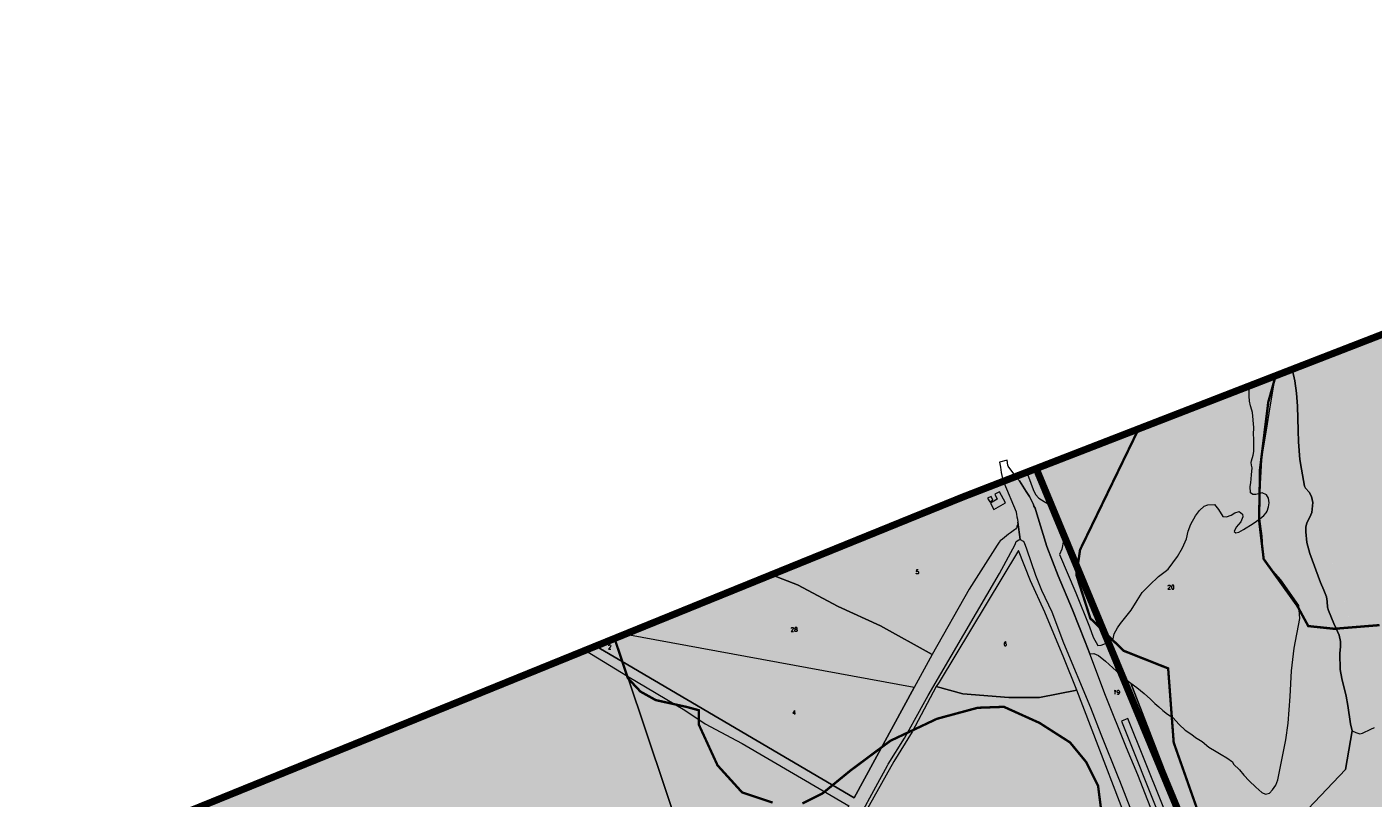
# Model space of a CAD drawing. Header units: metres. Extents: x 578835 to 593571, y 248557 to 255108.
# Tile 197 of 251: x 588117 to 589256, y 254449 to 255101. Entities that reach past the tile are written whole.
import ezdxf

# ---------------------------------------------------------------- set-up
doc = ezdxf.new("R2010")
doc.units = ezdxf.units.M
doc.linetypes.add('CACHEX2', pattern=[0.75, 0.5, -0.25])
doc.linetypes.add('SOLID_LINE', pattern=[0])
for name, color, linetype, lineweight in [('Cad-BATIMENT_BATI_LEGER13', 7, 'SOLID_LINE', 0), ('Cad-HYDROGRAPHI_COURS_D_EAU28', 5, 'SOLID_LINE', 0), ('Cad-PARCELLAIRE_PARCELLE1', 250, 'SOLID_LINE', 0), ('Cad-RESEAU_ROUT_LIMITE_DE_VOIE_P23', 8, 'SOLID_LINE', 0), ('Cad-TOPONYMIE_NUMERO_DE_PARCELL182', 250, 'SOLID_LINE', 0), ('EBC', 114, 'Continuous', 53), ('EBC hachures', 114, 'Continuous', 18), ('PLU', 7, 'CACHEX2', 5), ('PPRI global - contour', 152, 'Continuous', 5), ('PPRI global - hachures', 152, 'Continuous', 5)]:
    doc.layers.add(name, color=color, linetype=linetype, lineweight=lineweight)
doc.styles.add('TEXTSTYLE_45_11', font='txt.shx', dxfattribs={"oblique": 50})
pattern_1 = [(0, (0, 0), (0, 48), []), (90, (0, 0), (-48, 3e-15), []), (90, (6, 0), (-48, 3e-15), [-21, 6, -21]), (90, (42, 0), (-48, 3e-15), [-21, 6, -21]), (0, (0, 6), (0, 48), [-21, 6, -21]), (0, (0, 42), (0, 48), [-21, 6, -21]), (90, (6.6, 0), (-48, 3e-15), [-18, 3, -6, 3, -18]), (90, (41.4, 0), (-48, 3e-15), [-18, 3, -6, 3, -18]), (90, (7.2, 0), (-48, 3e-15), [-16.2, 1.8, -12, 1.8, -16.2]), (90, (40.8, 0), (-48, 3e-15), [-16.2, 1.8, -12, 1.8, -16.2]), (90, (7.8, 0), (-48, 3e-15), [-15, 1.2, -15.6, 1.2, -15]), (90, (40.2, 0), (-48, 3e-15), [-15, 1.2, -15.6, 1.2, -15]), (90, (8.4, 0), (-48, 3e-15), [-14.4, 0.6, -18, 0.6, -14.4]), (90, (39.6, 0), (-48, 3e-15), [-14.4, 0.6, -18, 0.6, -14.4]), (90, (9, 0), (-48, 3e-15), [-13.5, 0.6, -19.8, 0.6, -13.5]), (90, (39, 0), (-48, 3e-15), [-13.5, 0.6, -19.8, 0.6, -13.5]), (90, (9.6, 0), (-48, 3e-15), [-12.6, 0.6, -21.6, 0.6, -12.6]), (90, (38.4, 0), (-48, 3e-15), [-12.6, 0.6, -21.6, 0.6, -12.6]), (90, (10.2, 0), (-48, 3e-15), [-12, 0.6, -22.8, 0.6, -12]), (90, (37.8, 0), (-48, 3e-15), [-12, 0.6, -22.8, 0.6, -12]), (90, (10.8, 0), (-48, 3e-15), [-11.4, 0.3, -24.6, 0.3, -11.4]), (90, (37.2, 0), (-48, 3e-15), [-11.4, 0.3, -24.6, 0.3, -11.4]), (90, (11.28, 0), (-48, 3e-15), [-11.22, 0, -25.56, 0, -11.22]), (90, (36.72, 0), (-48, 3e-15), [-11.22, 0, -25.56, 0, -11.22]), (0, (0, 6.6), (0, 48), [-18, 3, -6, 3, -18]), (0, (0, 41.4), (0, 48), [-18, 3, -6, 3, -18]), (0, (0, 7.2), (0, 48), [-16.2, 1.8, -12, 1.8, -16.2]), (0, (0, 40.8), (0, 48), [-16.2, 1.8, -12, 1.8, -16.2]), (0, (0, 7.8), (0, 48), [-15, 1.2, -15.6, 1.2, -15]), (0, (0, 40.2), (0, 48), [-15, 1.2, -15.6, 1.2, -15]), (0, (0, 8.4), (0, 48), [-14.4, 0.6, -18, 0.6, -14.4]), (0, (0, 39.6), (0, 48), [-14.4, 0.6, -18, 0.6, -14.4]), (0, (0, 9), (0, 48), [-13.5, 0.6, -19.8, 0.6, -13.5]), (0, (0, 39), (0, 48), [-13.5, 0.6, -19.8, 0.6, -13.5]), (0, (0, 9.6), (0, 48), [-12.6, 0.6, -21.6, 0.6, -12.6]), (0, (0, 38.4), (0, 48), [-12.6, 0.6, -21.6, 0.6, -12.6]), (0, (0, 10.2), (0, 48), [-12, 0.6, -22.8, 0.6, -12]), (0, (0, 37.8), (0, 48), [-12, 0.6, -22.8, 0.6, -12]), (0, (0, 10.8), (0, 48), [-11.4, 0.3, -24.6, 0.3, -11.4]), (0, (0, 37.2), (0, 48), [-11.4, 0.3, -24.6, 0.3, -11.4])]

msp = doc.modelspace()

# ---------------------------------------------------------------- hatches: boundary and pattern name
at = {"layer": 'EBC hachures'}
h = msp.add_hatch(dxfattribs=at)
h.set_pattern_fill('EBC', color=256, scale=6, style=0, pattern_type=2)
h.set_pattern_definition(pattern_1)
h.paths.add_polyline_path([(589056.6, 254759), (589008, 254658.7), (589004.9, 254637.5), (589016.7, 254600.7), (589044.9, 254573.3), (589082.5, 254558.4), (589087.2, 254495.7), (589111.5, 254426.7), (589144.5, 254364), (589177.4, 254297.9), (589215.1, 254261.1), (589247.2, 254232.1), (589260.6, 254225.1), (589546.8, 254307.4), (589544.4, 254411.6), (589526.4, 254490), (589487.2, 254562.9), (589455, 254595.8), (589420.5, 254614.6), (589385.2, 254615.4), (589320.2, 254606.8), (589261.3, 254595), (589222.9, 254591.9), (589201, 254594.2), (589191.6, 254611.5), (589163.3, 254650.9), (589159.4, 254683.9), (589160.2, 254727), (589167.2, 254783.7), (589173.3, 254805.4)])
h = msp.add_hatch(dxfattribs=at)
h.set_pattern_fill('EBC', color=256, scale=6, style=0, pattern_type=2)
h.set_pattern_definition(pattern_1)
h.paths.add_polyline_path([(588121.3, 254383.5), (588125.7, 254319.1), (588201.4, 254252.4), (588306.2, 254234.1), (588319.1, 254204.7), (588329.9, 254197.6), (588366.4, 254185.4), (588387.9, 254175.4), (588400.8, 254166.8), (588408.7, 254157.5), (588409.4, 254147.4), (588395.8, 254102.7), (588371.4, 254053.3), (588358.5, 254017.5), (588356.4, 254000.3), (588367.1, 253975.2), (588382.2, 253950.2), (588392.2, 253932.3), (588405.1, 253924.4), (588420.9, 253921.5), (588442.4, 253927.2), (588466, 253945.1), (588489, 253968.1), (588507.6, 253994.6), (588524.1, 254017.5), (588530.5, 254025.4), (588542, 254024.7), (588592.9, 254000.3), (588605.8, 253986.7), (588604.3, 253970.2), (588597.9, 253950.2), (588594.3, 253934.4), (588592.2, 253917.9), (588592.9, 253901.5), (588605, 253888.6), (588617.9, 253882.1), (588640.9, 253880.7), (588664.5, 253886.4), (588688.9, 253901.5), (588719, 253948), (588767.7, 254035.4), (588805.2, 254112.2), (588833.9, 254168), (588845.3, 254197.4), (588869, 254182.4), (588896.2, 254172.3), (588926.3, 254171.6), (588947.1, 254183.1), (588957.1, 254189.5), (588968.6, 254190.2), (588988.7, 254185.9), (589003.7, 254180.9), (589006.6, 254183.1), (589002.3, 254201), (588987.2, 254265.4), (589010.3, 254337.5), (589024.6, 254387.6), (589026.7, 254432), (589023.2, 254459.3), (589013.1, 254479.3), (588999.5, 254495.8), (588973.7, 254512.3), (588943.6, 254525.9), (588921.4, 254525.1), (588887, 254515.8), (588847.6, 254497.2), (588813.9, 254472.1), (588790.3, 254452.8), (588773.1, 254444.2), (588748, 254444.9), (588722.2, 254453.5), (588701.4, 254476.4), (588685.6, 254510.8), (588685.6, 254523), (588674.9, 254525.9), (588649.1, 254531.6), (588636.2, 254538.8), (588625.5, 254550.2), (588614.7, 254582.5)])
at = {"layer": 'PPRI global - hachures', "ltscale": 0.4}
h = msp.add_hatch(dxfattribs=at)
h.set_pattern_fill('ANSI36', color=256, scale=2, style=0)
h.paths.add_polyline_path([(589867.7, 254209.5), (589862.1, 254225.8), (589839.1, 254252.1), (589793.7, 254331.7), (589779.7, 254358.1), (589761.7, 254405.7), (589751.6, 254441), (589748.3, 254471.9), (589752.2, 254483.6), (589766.8, 254495.4), (589774.6, 254507.5), (589774.6, 254515.9), (589773.5, 254528.8), (589766.8, 254553.5), (589753.3, 254574.2), (589734.8, 254597.8), (589712.9, 254614), (589679.3, 254634.2), (589664.2, 254642.1), (589645.1, 254653.8), (589631.1, 254669.5), (589626, 254696.6), (589626, 254714.5), (589629.4, 254729.1), (589637.3, 254742.6), (589650.1, 254759.4), (589671.5, 254776.2), (589678.2, 254782.4), (589691.1, 254798.1), (589702.9, 254802), (589728.7, 254801.4), (589751.1, 254794.7), (589772.4, 254786.9), (589785.3, 254776.2), (589792, 254762.2), (589790.9, 254745.4), (589781.9, 254730.8), (589769, 254728.6), (589762.3, 254719), (589764.5, 254710.1), (589776.3, 254706.7), (589795.4, 254703.9), (589800.4, 254690.4), (589804.4, 254676.4), (589820.1, 254670.8), (589835.2, 254679.8), (589854.3, 254699.4), (589866.6, 254731.4), (589871.1, 254763.3), (589863.8, 254799.2), (589853.7, 254829.5), (589841.4, 254852.4), (589817.8, 254868.1), (589798.2, 254882.2), (589788.7, 254913), (589788.1, 254932.6), (589796.5, 254952.2), (589807.2, 254965.1), (589820.1, 254976.3), (589835.2, 254989.8), (589849.8, 254992.6), (589862.1, 254990.3), (589872.8, 254979.7), (589872.8, 254966.2), (589861.6, 254953.9), (589860.4, 254941), (589863.8, 254924.2), (589877.3, 254910.2), (589891.8, 254902.9), (589908.1, 254891.1), (589921.6, 254879.9), (589938.4, 254878.8), (589955.2, 254875.4), (589979.9, 254862.5), (589989.4, 254853), (589999.5, 254842.9), (590009.1, 254836.2), (590030.4, 254836.2), (590070.2, 254842.4), (590082.5, 254844), (590079.3, 254858.5), (590075.1, 254875.1), (590073.2, 254890.5), (590067.9, 254908.9), (590060, 254935.8), (590057.9, 254947), (590055.5, 254958.2), (590054.2, 254970.8), (590052.9, 254978.6), (590046.4, 254997.3), (590033.6, 255034.8), (590023.9, 255060.8), (590021.7, 255066.5), (590015.1, 255080.1), (590006.8, 255091.4), (589999.4, 255100.9), (589954.6, 255082.4), (589909.7, 255061.1), (589876.1, 255040.9), (589829.5, 255015.1), (589812.1, 255000), (589802, 254978.7), (589777.9, 254947.3), (589754.3, 254925.4), (589733, 254912.5), (589718.4, 254901.3), (589707.2, 254877.7), (589696.4, 254864.8), (589665.6, 254857.5), (589646, 254862), (589631.8, 254871.1), (589625.1, 254876.2), (589594.9, 254899.6), (589546.1, 254936.7), (589528.6, 254939.6), (589485.7, 254935.7), (589455.4, 254930.8), (589457.4, 254917.2), (589271.4, 254843.8), (589174.9, 254806), (589453.4, 253864), (589983.4, 253879.6), (589972.6, 253909.1), (589973.1, 253938.2), (589964.7, 253960.6), (589907, 254046), (589873.9, 254088.1), (589868.3, 254111.6), (589873.9, 254171)])
h = msp.add_hatch(dxfattribs=at)
h.set_pattern_fill('ANSI36', color=256, scale=2, style=0)
h.paths.add_polyline_path([(589174.9, 254806), (589151, 254796.7), (588963.2, 254723.3), (588954.5, 254719.8), (588943.4, 254715.7), (588908.5, 254703.2), (588747.7, 254637.3), (588589.7, 254573.5), (588279.6, 254448.5), (589122.4, 251542), (589138.7, 251513), (589171.3, 251455), (589193.6, 251424.6), (589233.9, 251391), (589273.8, 251366.9), (589337.3, 251340.8), (589394.7, 251328.3), (589463.6, 251326.5), (589513.8, 251321.5), (589542.5, 251312.5), (589608.2, 251277.8), (589667.1, 251229.3), (589707.9, 251182.7), (589731.7, 251146.1), (589747.7, 251104.1), (589752.8, 251068.8), (589745.2, 251030.6), (589732.9, 250993.4), (589727.9, 250967.9), (589723.1, 250940.2), (589724.2, 250904.7), (589731.5, 250866.9), (589738, 250832), (589745.4, 250770.1), (589757.1, 250723.2), (589777.6, 250676.7), (589796.5, 250646.4), (589828.8, 250599.6), (589860.6, 250570.8), (589905.8, 250554.4), (589924.6, 250548.6), (589970.1, 250523.2), (590008.4, 250516.6), (590074.3, 250518.1), (590109.2, 250520.6), (590171.7, 250535.4), (590207.1, 250548.9), (590248, 250578.6), (590276.8, 250605.4), (590328.3, 250668.7), (590365.2, 250682.1), (590386.8, 250695.2), (590389.5, 250697.5)])

# ---------------------------------------------------------------- linework, layer by layer
at = {"layer": 'Cad-BATIMENT_BATI_LEGER13'}
for points in [[(588944.9, 254698.3), (588939.9, 254707.8), (588935.9, 254705.8), (588938, 254701.6), (588932.2, 254698.2), (588935.1, 254692.8), (588944.9, 254698.3), (588944.9, 254698.3)], [(588944.9, 254698.3), (588939.9, 254707.8), (588935.9, 254705.8), (588938, 254701.6), (588932.2, 254698.2), (588935.1, 254692.8), (588944.9, 254698.3), (588944.9, 254698.3)], [(588934.3, 254700.7), (588932.8, 254703.7), (588929.8, 254702.3), (588931.6, 254699.2), (588934.3, 254700.7), (588934.3, 254700.7)], [(588934.3, 254700.7), (588932.8, 254703.7), (588929.8, 254702.3), (588931.6, 254699.2), (588934.3, 254700.7), (588934.3, 254700.7)]]:
    msp.add_lwpolyline(points, close=True, dxfattribs=at)
at = {"layer": 'Cad-HYDROGRAPHI_COURS_D_EAU28'}
for points in [[(589271.4, 254843.8), (589187.4, 254810.9), (589187.6, 254810.3), (589189.6, 254801.6), (589191, 254791.1), (589192, 254780.2), (589192.5, 254759.5), (589192.8, 254750), (589194, 254735.1), (589195.2, 254727), (589197.8, 254712.4), (589198.7, 254710.7), (589201.8, 254707.4), (589203.8, 254703.7), (589205, 254698.8), (589204.1, 254690.3), (589202.2, 254686.4), (589201.1, 254684.4), (589199.8, 254681.3), (589198.9, 254678.1), (589198.9, 254674), (589199.9, 254664.8), (589202.2, 254655.5), (589211.4, 254631), (589214.3, 254624.5), (589216.5, 254618.9), (589217.1, 254615), (589217.4, 254610.3), (589218, 254607.5), (589222.6, 254596.4), (589227.1, 254586.4), (589228.4, 254581.2), (589228.3, 254576.9), (589227.7, 254570.9), (589228, 254557.4), (589229.5, 254550), (589233.1, 254535), (589234.4, 254526.9), (589236.6, 254511.6), (589238.2, 254505.5), (589241.2, 254504.1), (589244.5, 254503.2), (589246.8, 254503.5), (589253.9, 254506.9), (589256.9, 254508.3)], [(589073.9, 254425), (589056.9, 254468.3), (589047.3, 254491.1), (589029.6, 254535.6), (589016.3, 254570.8), (589012.3, 254580.8), (589001.7, 254608), (588989.6, 254636.6), (588980, 254661.4), (588971.4, 254689), (588969.9, 254693.9), (588968.8, 254695.7), (588968.5, 254697), (588965.1, 254703.7), (588962.5, 254708.1), (588956.9, 254717.1), (588954.5, 254719.7), (588947.3, 254729.3), (588947, 254730.3), (588946.3, 254734.4), (588939.9, 254732.9), (588940.7, 254728.6), (588941.3, 254724.1), (588942.5, 254719), (588943.4, 254715.6), (588953.9, 254690.8), (588954.2, 254688.4), (588954.4, 254687.1), (588954.4, 254687.1), (588954.4, 254687.1), (588954.5, 254686.7), (588955.1, 254684.6), (588955.5, 254682.1), (588957.4, 254667.4), (588959.8, 254666), (588960.6, 254664.9), (588962.6, 254659.5), (588970.3, 254637.3), (588975.4, 254624.6), (588984, 254606.1), (588994.1, 254579.9), (589016.7, 254525.3), (589025.7, 254502.8), (589040.6, 254465.7), (589041.4, 254463.5), (589121.1, 254257.7)], [(588812.8, 254416.7), (588833.7, 254455.2), (588845.2, 254476.3), (588845.8, 254477.3), (588859.4, 254499.5), (588866.4, 254511.6), (588866.7, 254512.1), (588879.4, 254535.5), (588939.8, 254638.6), (588953, 254663.2), (588954, 254665.7), (588956.3, 254667.2), (588957.4, 254667.4), (588955.5, 254682.1), (588955.3, 254681.2), (588955.3, 254680.4), (588954.6, 254678.3), (588954.5, 254677.7), (588954.2, 254677.4), (588953.4, 254676.1), (588952.5, 254675.5), (588949.2, 254673.1), (588947.6, 254671.9), (588942.5, 254667.8), (588940.4, 254666.3), (588939.5, 254665.2), (588937.9, 254662.5), (588914.3, 254625.5), (588883, 254570.2), (588867.8, 254542.2), (588816.9, 254449), (588620.8, 254564.1), (588599, 254576.9), (588589.6, 254573.4), (588625.3, 254551.7), (588673.6, 254523.2), (588691, 254511.5), (588717.4, 254497.5), (588722.1, 254494.8), (588812.5, 254442.1)]]:
    msp.add_lwpolyline(points, dxfattribs=at)
msp.add_lwpolyline([(589151, 254796.7), (588963.2, 254723.3), (588964.4, 254720.3), (588968.4, 254709.8), (588970.4, 254705.6), (588973, 254702.3), (588977.5, 254699.5), (588981.1, 254697.6), (588985, 254694), (588986.9, 254690.4), (588988.1, 254687.2), (588990.4, 254680.3), (588993.9, 254666.5), (588992.6, 254659.1), (588990.6, 254654.8), (589004.4, 254622.4), (589015.9, 254593.5), (589019.2, 254584.7), (589022.9, 254577.7), (589025.8, 254578), (589030.9, 254579.9), (589033.5, 254581.4), (589036, 254583.5), (589036.9, 254587.7), (589039.7, 254592.6), (589042.2, 254596.3), (589051.2, 254607.7), (589056.4, 254615.8), (589060.6, 254622.7), (589066.6, 254628.8), (589074.3, 254636.1), (589080, 254640.4), (589082.5, 254642.4), (589090.3, 254653.1), (589094.7, 254660.4), (589097.9, 254668), (589099.5, 254674.5), (589101.7, 254680.5), (589105.7, 254687.4), (589108.9, 254692), (589112.9, 254695.6), (589116, 254696.8), (589121.6, 254696.9), (589125, 254692.7), (589128.7, 254687), (589131.8, 254686.7), (589135.7, 254688), (589139, 254689.9), (589142.5, 254691), (589145.4, 254688.7), (589145.7, 254686.7), (589144, 254682.4), (589140.1, 254677.8), (589138.4, 254674.1), (589139.7, 254673), (589142.3, 254673.5), (589146.1, 254675.9), (589154.4, 254680.8), (589160.1, 254684.8), (589163.5, 254687.6), (589165.4, 254689.9), (589166.2, 254691.5), (589167.4, 254694.9), (589168, 254698.5), (589167.4, 254702.3), (589165.6, 254705.3), (589162.1, 254707), (589158.9, 254706.1), (589156.8, 254705.5), (589154, 254705.6), (589152.1, 254707), (589151.9, 254712.1), (589152.3, 254715.4), (589153.1, 254722), (589153.5, 254728), (589152.9, 254730.2), (589152.8, 254732.4), (589153, 254734), (589154.5, 254738.7), (589155.1, 254741.8), (589154.9, 254752.8), (589154.7, 254756.1), (589154.9, 254762.1), (589153.9, 254774.7), (589153.4, 254776.7), (589152.2, 254780.5), (589151.2, 254784.3), (589150.9, 254788.5), (589150.9, 254791.3), (589151, 254796.7), (589151, 254796.7)], close=True, dxfattribs=at)
at = {"layer": 'Cad-PARCELLAIRE_PARCELLE1'}
for points in [[(589179.7, 254417.3), (589232.5, 254472.9), (589238.2, 254505.5), (589236.6, 254511.6), (589234.4, 254526.9), (589233.1, 254535), (589229.5, 254550), (589228, 254557.4), (589227.7, 254570.9), (589228.3, 254576.9), (589228.4, 254581.2), (589227.1, 254586.4), (589222.6, 254596.4), (589218, 254607.5), (589217.4, 254610.3), (589217.1, 254615), (589216.5, 254618.9), (589214.3, 254624.5), (589211.4, 254631), (589202.2, 254655.5), (589199.9, 254664.8), (589198.9, 254674), (589198.9, 254678.1), (589199.8, 254681.3), (589201.1, 254684.4), (589202.2, 254686.4), (589204.1, 254690.3), (589205, 254698.8), (589203.8, 254703.7), (589201.8, 254707.4), (589198.7, 254710.7), (589197.8, 254712.4), (589195.2, 254727), (589194, 254735.1), (589192.8, 254750), (589192.5, 254759.5), (589192, 254780.2), (589191, 254791.1), (589189.6, 254801.6), (589187.6, 254810.3), (589187.4, 254810.9), (589271.4, 254843.8)], [(589159.6, 254264.8), (589051, 254545.9), (589056.1, 254542.3), (589062.2, 254537.3), (589067.5, 254532.4), (589071.3, 254528.6), (589074.5, 254525.9), (589078.1, 254522.7), (589081.9, 254519.7), (589086.5, 254517), (589091.7, 254511), (589096.9, 254506.1), (589102.5, 254502.4), (589105.6, 254500), (589111.2, 254496.6), (589117, 254491.9), (589123.1, 254488.2), (589127.4, 254485.7), (589132, 254482.7), (589136.9, 254479.3), (589137.7, 254477.5), (589142.8, 254472.6), (589146.6, 254468), (589151.1, 254463.4), (589156.7, 254458.1), (589161.6, 254453.5), (589164.8, 254452), (589168.3, 254452.9), (589170.9, 254455.8), (589173.6, 254459.6), (589175.2, 254464.3), (589181.9, 254498), (589184.1, 254512.2), (589185.7, 254534.7), (589186.9, 254556.4), (589189, 254575.4), (589193.9, 254600.6), (589193, 254611.5), (589177.9, 254633.2), (589168.7, 254643.4), (589163.1, 254650.9), (589162, 254670.2), (589160, 254684.8), (589159.3, 254689), (589159.8, 254699.2), (589161.7, 254734.7), (589162.6, 254741.2), (589165.9, 254761.5), (589168.5, 254777.9), (589171.9, 254797.8), (589173.1, 254805.3), (589187.4, 254810.9), (589187.6, 254810.3), (589189.6, 254801.6), (589191, 254791.1), (589192, 254780.2), (589192.5, 254759.5), (589192.8, 254750), (589194, 254735.1), (589195.2, 254727), (589197.8, 254712.4), (589198.7, 254710.7), (589201.8, 254707.4), (589203.8, 254703.7), (589205, 254698.8), (589204.1, 254690.3), (589202.2, 254686.4), (589201.1, 254684.4), (589199.8, 254681.3), (589198.9, 254678.1), (589198.9, 254674), (589199.9, 254664.8), (589202.2, 254655.5), (589211.4, 254631), (589214.3, 254624.5), (589216.5, 254618.9), (589217.1, 254615), (589217.4, 254610.3), (589218, 254607.5), (589222.6, 254596.4), (589227.1, 254586.4), (589228.4, 254581.2), (589228.3, 254576.9), (589227.7, 254570.9), (589228, 254557.4), (589229.5, 254550), (589233.1, 254535), (589234.4, 254526.9), (589236.6, 254511.6), (589238.2, 254505.5), (589232.5, 254472.9), (589179.7, 254417.3)], [(588211.7, 254421), (588400.7, 254497.2), (588589.6, 254573.4), (588625.3, 254551.7), (588625.3, 254551.7), (588625.3, 254551.7), (588673.1, 254408.8)]]:
    msp.add_lwpolyline(points, dxfattribs=at)
for points in [[(589173.1, 254805.3), (589151, 254796.7), (588963.2, 254723.3), (588954.5, 254719.7), (588956.9, 254717.1), (588962.5, 254708.1), (588965.1, 254703.7), (588968.5, 254697), (588968.8, 254695.7), (588969.9, 254693.9), (588971.4, 254689), (588980, 254661.4), (588989.6, 254636.6), (589001.7, 254608), (589012.3, 254580.8), (589016.3, 254570.8), (589019.7, 254571.1), (589023.7, 254569.3), (589029.6, 254564.5), (589035.8, 254558.9), (589041.5, 254553.5), (589047.3, 254548.7), (589051, 254545.9), (589056.1, 254542.3), (589062.2, 254537.3), (589067.5, 254532.4), (589071.3, 254528.6), (589074.5, 254525.9), (589078.1, 254522.7), (589081.9, 254519.7), (589086.5, 254517), (589091.7, 254511), (589096.9, 254506.1), (589102.5, 254502.4), (589105.6, 254500), (589111.2, 254496.6), (589117, 254491.9), (589123.1, 254488.2), (589127.4, 254485.7), (589132, 254482.7), (589136.9, 254479.3), (589137.7, 254477.5), (589142.8, 254472.6), (589146.6, 254468), (589151.1, 254463.4), (589156.7, 254458.1), (589161.6, 254453.5), (589164.8, 254452), (589168.3, 254452.9), (589170.9, 254455.8), (589173.6, 254459.6), (589175.2, 254464.3), (589181.9, 254498), (589184.1, 254512.2), (589185.7, 254534.7), (589186.9, 254556.4), (589189, 254575.4), (589193.9, 254600.6), (589193, 254611.5), (589177.9, 254633.2), (589168.7, 254643.4), (589163.1, 254650.9), (589162, 254670.2), (589160, 254684.8), (589159.3, 254689), (589159.8, 254699.2), (589161.7, 254734.7), (589162.6, 254741.2), (589165.9, 254761.5), (589168.5, 254777.9), (589171.9, 254797.8), (589173.1, 254805.3), (589173.1, 254805.3)], [(588883, 254570.2), (588839.2, 254594.5), (588803.5, 254610.8), (588769, 254629), (588747.8, 254637.2), (588908.5, 254703.2), (588943.4, 254715.6), (588953.9, 254690.8), (588954.2, 254688.4), (588954.4, 254687.1), (588954.5, 254686.7), (588955.1, 254684.6), (588955.5, 254682.1), (588955.3, 254681.2), (588955.3, 254680.4), (588954.6, 254678.3), (588954.5, 254677.7), (588954.2, 254677.4), (588953.4, 254676.1), (588952.5, 254675.5), (588949.2, 254673.1), (588947.6, 254671.9), (588942.5, 254667.8), (588940.4, 254666.3), (588939.5, 254665.2), (588937.9, 254662.5), (588914.3, 254625.5), (588883, 254570.2), (588883, 254570.2)], [(588886.4, 254543), (588908.8, 254536.8), (588947.7, 254533.8), (588973.6, 254533.8), (589005.2, 254540.1), (588994.3, 254567.2), (588978.3, 254606), (588966.1, 254632.5), (588955.8, 254658.2), (588888.7, 254546.8), (588886.4, 254543), (588886.4, 254543)], [(588883, 254570.2), (588867.8, 254542.2), (588623.9, 254587.1), (588747.8, 254637.2), (588769, 254629), (588803.5, 254610.8), (588839.2, 254594.5), (588883, 254570.2), (588883, 254570.2)], [(588620.8, 254564.1), (588614.3, 254583.2), (588599, 254576.9), (588620.8, 254564.1), (588620.8, 254564.1)], [(588620.8, 254564.1), (588816.9, 254449), (588867.8, 254542.2), (588623.9, 254587.1), (588614.3, 254583.2), (588620.8, 254564.1), (588620.8, 254564.1)], [(589051, 254545.9), (589159.6, 254264.8), (589140.9, 254257.5), (589137.4, 254266.3), (589073.9, 254425), (589056.9, 254468.3), (589047.3, 254491.1), (589029.6, 254535.6), (589016.3, 254570.8), (589019.7, 254571.1), (589023.7, 254569.3), (589029.6, 254564.5), (589035.8, 254558.9), (589041.5, 254553.5), (589047.3, 254548.7), (589051, 254545.9), (589051, 254545.9)], [(588780.7, 254387), (588673.1, 254408.8), (588625.3, 254551.7), (588673.6, 254523.2), (588691, 254511.5), (588717.4, 254497.5), (588722.1, 254494.8), (588812.5, 254442.1), (588796.3, 254413.8), (588780.7, 254387), (588780.7, 254387)], [(589052.3, 254391.7), (589060.8, 254395.1), (589005.2, 254540.1), (588973.6, 254533.8), (588947.7, 254533.8), (588908.8, 254536.8), (588886.4, 254543), (588865.9, 254504.8), (588850.6, 254479.8), (588816.7, 254419.3), (588794.7, 254381.6), (588858.9, 254368.3), (588881.3, 254364.6), (588899.4, 254362.1), (588929.8, 254359.7), (588964.3, 254364.9), (588979.7, 254369.4), (589039.3, 254386.8), (589052.3, 254391.7), (589052.3, 254391.7)]]:
    msp.add_lwpolyline(points, close=True, dxfattribs=at)
at = {"layer": 'Cad-RESEAU_ROUT_LIMITE_DE_VOIE_P23'}
msp.add_lwpolyline([(589048.5, 254516), (589043, 254513.8), (589142.1, 254265.9), (589147.8, 254268.2), (589048.5, 254516)], dxfattribs=at)
at = {"layer": 'EBC', "const_width": 2}
for points in [[(589261.3, 254595), (589222.9, 254591.9), (589201, 254594.2), (589191.6, 254611.5), (589163.3, 254650.9), (589159.4, 254683.9), (589160.2, 254727), (589167.2, 254783.7), (589173.3, 254805.4), (589056.6, 254759), (589008, 254658.7), (589004.9, 254637.5), (589016.7, 254600.7), (589044.9, 254573.3), (589082.5, 254558.4), (589087.2, 254495.7), (589111.5, 254426.7), (589144.5, 254364), (589177.4, 254297.9), (589215.1, 254261.1), (589247.2, 254232.1), (589260.6, 254225.1)], [(588748, 254444.9), (588722.2, 254453.5), (588701.4, 254476.4), (588685.6, 254510.8), (588685.6, 254523), (588674.9, 254525.9), (588649.1, 254531.6), (588636.2, 254538.8), (588625.5, 254550.2), (588614.7, 254582.5), (588121.3, 254383.5)], [(589026.7, 254432), (589023.2, 254459.3), (589013.1, 254479.3), (588999.5, 254495.8), (588973.7, 254512.3), (588943.6, 254525.9), (588921.4, 254525.1), (588887, 254515.8), (588847.6, 254497.2), (588813.9, 254472.1), (588790.3, 254452.8), (588773.1, 254444.2)]]:
    msp.add_lwpolyline(points, dxfattribs=at)
at = {"layer": 'PLU', "color": 7, "ltscale": 2, "const_width": 6}
for points in [[(589450.2, 254913.2), (588908.5, 254703.2), (588197, 254414.3), (587881.8, 254287.3), (587559.6, 254157.5), (586993.9, 253927.3), (586154, 253589.2)], [(589217.7, 254128.3), (589125.5, 254355.1), (588971.3, 254726.4)]]:
    msp.add_lwpolyline(points, dxfattribs=at)
at = {"layer": 'PPRI global - contour'}
msp.add_lwpolyline([(589271.4, 254843.8), (589151, 254796.7), (588963.2, 254723.3), (588954.5, 254719.8), (588943.4, 254715.7), (588908.5, 254703.2), (588747.7, 254637.3), (588589.7, 254573.5), (588214.7, 254422.3), (587887.2, 254289.6)], dxfattribs=at).dxf.unprotected_set("ltscale", 0)

# ---------------------------------------------------------------- texts
at = {"layer": 'Cad-TOPONYMIE_NUMERO_DE_PARCELL182', "style": 'TEXTSTYLE_45_11'}
for s, p in [('5', (588868.9, 254638.3)), ('20', (589081.9, 254625.4)), ('28', (588763.2, 254589.6)), ('6', (588943.2, 254577.4)), ('2', (588608.7, 254574.8)), ('19', (589035.9, 254536.5)), ('4', (588764.5, 254519.3))]:
    msp.add_text(s, height=3.49, rotation=359.5887, dxfattribs=at).set_placement(p)

doc.saveas('drawing.dxf')
